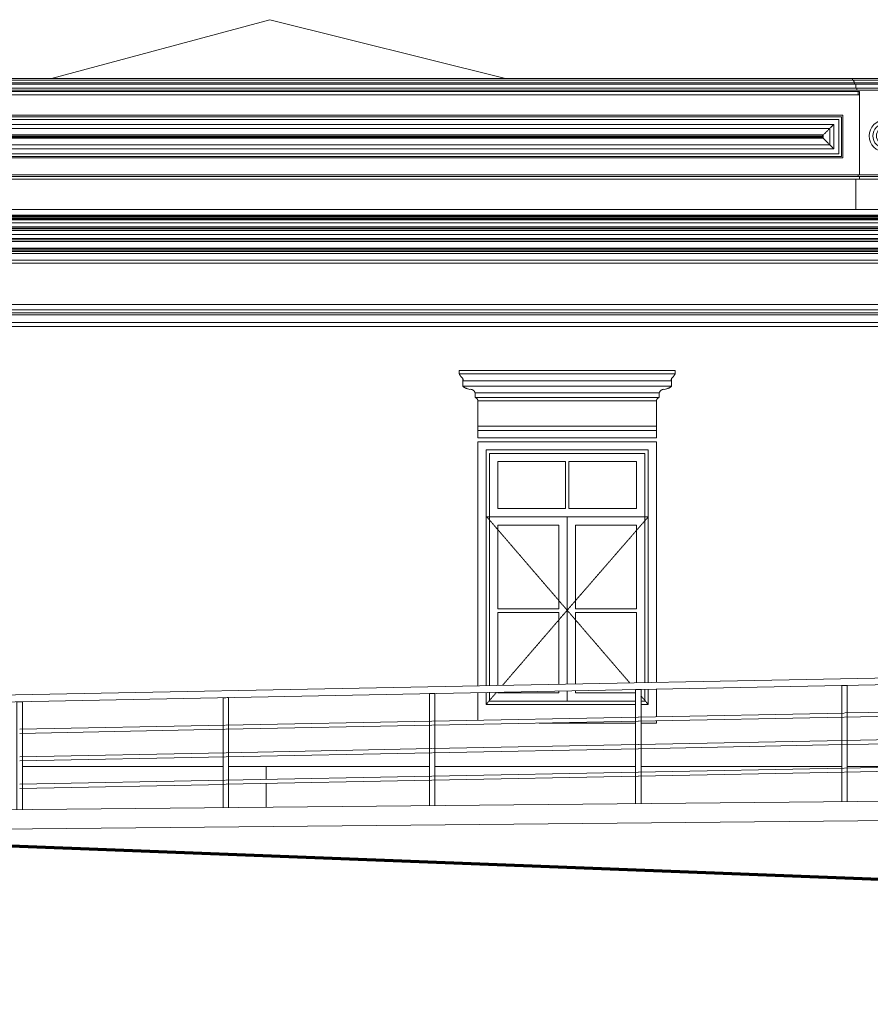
# Model space of a CAD drawing. Header units: millimetres. Extents: x -5998 to 62014, y -2232 to 8822.
# Tile 11 of 21: x 148 to 6336, y -450 to 6708. Entities that reach past the tile are written whole.
import ezdxf

# ---------------------------------------------------------------- set-up
doc = ezdxf.new("R2010")
doc.units = ezdxf.units.MM
doc.linetypes.add('_Tracejado pequeno', pattern=[2.25, 1.5, -0.75])
for name, color, linetype, lineweight in [('A-FLOR', 192, 'Continuous', 18), ('A-FLOR-HRAL', 11, 'Continuous', 18), ('A-GENM', 13, 'Continuous', 18), ('A-GLAZ', 151, 'Continuous', 18), ('A-GLAZ-HDLN', 1, '_Tracejado pequeno', 18), ('A-ROOF', 132, 'Continuous', 18), ('A-WALL', 113, 'Continuous', 18)]:
    doc.layers.add(name, color=color, linetype=linetype, lineweight=lineweight)

# ---------------------------------------------------------------- blocks, each defined once
blk = doc.blocks.new('Generic Models 18 - Generic Models 18-3077073-ELEVAÇÃO 3 - FACHADA DE IMPLANTAÇÃO')
at = {"layer": 'A-GENM'}
for p, q in [((-2693.7, 6013.1), (6136.3, 6013.1)), ((-2693.7, 5703.1), (-2693.7, 6013.1)), ((6136.3, 6013.1), (6136.3, 5703.1)), ((6126.1, 6002.9), (-2683.5, 6002.9)), ((-2683.5, 6002.9), (-2683.5, 5713.3)), ((6106.1, 5982.9), (-2663.5, 5982.9)), ((-2663.5, 5982.9), (-2663.5, 5733.3)), ((6070.4, 5947.2), (-2627.7, 5947.2)), ((-2627.7, 5947.2), (-2627.7, 5769.1)), ((6070.4, 5769.1), (6070.4, 5947.2)), ((6106.1, 5733.3), (6106.1, 5982.9)), ((6126.1, 5713.3), (6126.1, 6002.9)), ((-2598.1, 5917.6), (6040.8, 5917.6)), ((-2598.1, 5798.6), (-2598.1, 5917.6)), ((-2550.5, 5869.9), (5993.1, 5869.9)), ((-2550.5, 5846.3), (-2550.5, 5869.9)), ((5993.1, 5869.9), (5993.1, 5846.3)), ((6040.8, 5917.6), (6040.8, 5798.6)), ((6040.8, 5798.6), (-2598.1, 5798.6)), ((5993.1, 5846.3), (-2550.5, 5846.3)), ((-2543, 5862.4), (5985.6, 5862.4)), ((-2543, 5853.8), (-2543, 5862.4)), ((5985.6, 5853.8), (-2543, 5853.8)), ((5984.6, 5861.4), (-2542, 5861.4)), ((-2542, 5861.4), (-2542, 5854.8)), ((5984.6, 5861.4), (-2542, 5861.4)), ((-2542, 5861.4), (-2542, 5854.8)), ((-2542, 5854.8), (5984.6, 5854.8)), ((5984.6, 5854.8), (-2542, 5854.8)), ((5984.6, 5854.8), (5984.6, 5861.4)), ((5984.6, 5854.8), (5984.6, 5861.4)), ((5985.6, 5862.4), (5985.6, 5853.8)), ((6106.1, 5733.3), (-2663.5, 5733.3)), ((-2627.7, 5769.1), (6070.4, 5769.1)), ((-2693.7, 5703.1), (6136.3, 5703.1)), ((6126.1, 5713.3), (-2683.5, 5713.3))]:
    blk.add_line(p, q, dxfattribs=at)
for points, knots in [([(-2627.7, 5947.2), (-2625.6, 5945.1), (-2622.3, 5941.8), (-2617.4, 5936.9), (-2613.6, 5933.1), (-2609.7, 5929.2), (-2604.5, 5923.9), (-2600.7, 5920), (-2598.1, 5917.6)], [0, 0, 0, 0, 0.25, 0.375, 0.5, 0.625, 0.75, 1, 1, 1, 1]), ([(6070.4, 5947.2), (6068.4, 5945.1), (6065, 5941.8), (6060.1, 5936.9), (6056.3, 5933.1), (6052.4, 5929.2), (6047.1, 5923.9), (6043.3, 5920.1), (6040.8, 5917.6)], [0, 0, 0, 0, 0.25, 0.375, 0.5, 0.625, 0.75, 1, 1, 1, 1]), ([(-2550.5, 5869.9), (-2549.5, 5868.9), (-2547.6, 5867), (-2545.7, 5865.1), (-2544.4, 5863.8), (-2543.5, 5863), (-2543.1, 5862.5), (-2542.9, 5862.3)], [0, 0, 0, 0, 0.1666667, 0.3333333, 0.4166667, 0.5, 0.6167262, 0.6167262, 0.6167262, 0.6167262]), ([(5993.1, 5869.9), (5992.1, 5868.9), (5990.3, 5867), (5988.3, 5865.1), (5987.1, 5863.8), (5986.2, 5863), (5985.8, 5862.5), (5985.6, 5862.3)], [0, 0, 0, 0, 0.1666667, 0.3333333, 0.4166667, 0.5, 0.6167262, 0.6167262, 0.6167262, 0.6167262]), ([(-2627.7, 5769.1), (-2625.7, 5771.1), (-2622.3, 5774.4), (-2617.4, 5779.3), (-2613.6, 5783.1), (-2609.7, 5787), (-2604.5, 5792.3), (-2600.6, 5796.1), (-2598.1, 5798.6)], [0, 0, 0, 0, 0.25, 0.375, 0.5, 0.625, 0.75, 1, 1, 1, 1]), ([(-2550.5, 5846.3), (-2549.5, 5847.3), (-2547.6, 5849.2), (-2545.7, 5851.1), (-2544.4, 5852.4), (-2543.5, 5853.2), (-2543.1, 5853.7), (-2542.9, 5853.9)], [0, 0, 0, 0, 0.1666667, 0.3333333, 0.4166667, 0.5, 0.6167262, 0.6167262, 0.6167262, 0.6167262]), ([(5985.6, 5853.9), (5985.8, 5853.7), (5986.2, 5853.2), (5987.1, 5852.4), (5988.3, 5851.1), (5990.3, 5849.2), (5992.1, 5847.3), (5993.1, 5846.3)], [-0.6167262, -0.6167262, -0.6167262, -0.6167262, -0.5, -0.4166667, -0.3333333, -0.1666667, 0, 0, 0, 0]), ([(6040.8, 5798.6), (6043.3, 5796.2), (6047.1, 5792.3), (6052.4, 5787.1), (6056.3, 5783.1), (6060.1, 5779.3), (6065, 5774.4), (6068.3, 5771.1), (6070.4, 5769.1)], [-1, -1, -1, -1, -0.75, -0.625, -0.5, -0.375, -0.25, 0, 0, 0, 0])]:
    blk.add_open_spline(points, degree=3, knots=knots, dxfattribs=at)
for points in [[(-2598.1, 5917.6), (-2593, 5912.5), (-2582.7, 5902), (-2566.3, 5885.8), (-2555.8, 5875.1), (-2550.5, 5869.9)], [(6040.8, 5917.6), (6035.8, 5912.5), (6025.3, 5902.1), (6009, 5885.8), (5998.3, 5875.2), (5993.1, 5869.9)], [(-2598.1, 5798.6), (-2593.1, 5803.7), (-2582.6, 5814.1), (-2566.4, 5830.4), (-2555.7, 5841), (-2550.5, 5846.3)], [(5993.1, 5846.3), (5998.4, 5841.1), (6009, 5830.4), (6025.3, 5814.2), (6035.7, 5803.7), (6040.8, 5798.6)]]:
    blk.add_open_spline(points, degree=3, dxfattribs=at)
blk = doc.blocks.new('Generic Models 19 - Generic Models 19-3087287-ELEVAÇÃO 3 - FACHADA DE IMPLANTAÇÃO')
at = {"layer": 'A-GENM'}
for p, q in [((-3413.8, 6279.4), (-3393.8, 6279.4)), ((-3413.8, 6279.4), (-3413.8, 6269.4)), ((-3393.8, 6269.4), (-3413.8, 6269.4)), ((-3383.8, 6249.4), (-3403.8, 6249.4)), ((-3398.8, 6249.4), (-3398.8, 6239.4)), ((-3378.8, 6239.4), (-3398.8, 6239.4)), ((-3393.8, 6279.4), (-3235.6, 6279.4)), ((-3393.8, 6269.4), (-3393.8, 6279.4)), ((-3235.6, 6269.4), (-3393.8, 6269.4)), ((-3388.8, 6239.4), (-3388.8, 6210)), ((-3225.6, 6249.4), (-3383.8, 6249.4)), ((-3378.8, 6239.4), (-3378.8, 6249.4)), ((-3220.6, 6239.4), (-3378.8, 6239.4)), ((-3368.8, 6210), (-3368.8, 6239.4)), ((-3235.6, 6279.4), (-2764.1, 6279.4)), ((-3235.6, 6269.4), (-3235.6, 6279.4)), ((-2764.1, 6269.4), (-3235.6, 6269.4)), ((-2774.1, 6249.4), (-3225.6, 6249.4)), ((-3220.6, 6239.4), (-3220.6, 6249.4)), ((-2779.1, 6239.4), (-3220.6, 6239.4)), ((-3210.6, 6210), (-3210.6, 6239.4)), ((-2789.1, 6210), (-2789.1, 6239.4)), ((-2779.1, 6239.4), (-2779.1, 6249.4)), ((6222, 6239.4), (-2779.1, 6239.4)), ((6217, 6249.4), (-2774.1, 6249.4)), ((-2764.1, 6279.4), (6207, 6279.4)), ((-2764.1, 6269.4), (-2764.1, 6279.4)), ((6207, 6269.4), (-2764.1, 6269.4)), ((6207, 6279.4), (6678.6, 6279.4)), ((6207, 6269.4), (6207, 6279.4)), ((6678.6, 6269.4), (6207, 6269.4)), ((6668.6, 6249.4), (6217, 6249.4)), ((6222, 6239.4), (6222, 6249.4)), ((6663.6, 6239.4), (6222, 6239.4)), ((6232, 6210), (6232, 6239.4)), ((6653.6, 6210), (6653.6, 6239.4)), ((6663.6, 6239.4), (6663.6, 6249.4)), ((6785.9, 6239.4), (6663.6, 6239.4)), ((6785.9, 6249.4), (6668.6, 6249.4)), ((6678.6, 6279.4), (6785.9, 6279.4)), ((6678.6, 6269.4), (6678.6, 6279.4)), ((6785.9, 6269.4), (6678.6, 6269.4)), ((6785.9, 6279.4), (6785.9, 6269.4)), ((6785.9, 6269.4), (6785.9, 6249.4)), ((6785.9, 6249.4), (6785.9, 6239.4)), ((6785.9, 6239.4), (6785.9, 6210)), ((-3368.8, 6210), (-3388.8, 6210)), ((-3383.8, 6210), (-3383.8, 6196.5)), ((-3363.8, 6196.5), (-3383.8, 6196.5)), ((-3378.8, 6196.5), (-3378.8, 6186.9)), ((-3358.8, 6186.9), (-3378.8, 6186.9)), ((-3373.8, 6186.9), (-3373.8, 6160.6)), ((-3353.8, 6160.6), (-3373.8, 6160.6)), ((-3210.6, 6210), (-3368.8, 6210)), ((-3363.8, 6196.5), (-3363.8, 6210)), ((-3205.6, 6196.5), (-3363.8, 6196.5)), ((-3363.8, 5579.1), (-3363.8, 6160.6)), ((-3358.8, 6186.9), (-3358.8, 6196.5)), ((-3200.6, 6186.9), (-3358.8, 6186.9)), ((-3353.8, 6160.6), (-3353.8, 6186.9)), ((-3195.6, 6160.6), (-3353.8, 6160.6)), ((-2789.1, 6210), (-3210.6, 6210)), ((-3205.6, 6196.5), (-3205.6, 6210)), ((-2794.1, 6196.5), (-3205.6, 6196.5)), ((-3200.6, 6186.9), (-3200.6, 6196.5)), ((-2799.1, 6186.9), (-3200.6, 6186.9)), ((-3195.6, 6160.6), (-3195.6, 6186.9)), ((-2804.1, 6160.6), (-3195.6, 6160.6)), ((-3185.6, 6160.6), (-3185.6, 5579.1)), ((-2814.1, 5579.1), (-2814.1, 6160.6)), ((-2804.1, 6160.6), (-2804.1, 6186.9)), ((6247, 6160.6), (-2804.1, 6160.6)), ((-2799.1, 6186.9), (-2799.1, 6196.5)), ((6242, 6186.9), (-2799.1, 6186.9)), ((-2794.1, 6196.5), (-2794.1, 6210)), ((6237, 6196.5), (-2794.1, 6196.5)), ((6232, 6210), (-2789.1, 6210)), ((6653.6, 6210), (6232, 6210)), ((6237, 6196.5), (6237, 6210)), ((6648.6, 6196.5), (6237, 6196.5)), ((6257, 6186.9), (6242, 6186.9)), ((6247, 6160.6), (6247, 6186.9)), ((6257, 6160.6), (6247, 6160.6)), ((6257, 6186.9), (6257, 5579.1)), ((6628.6, 5579.1), (6628.6, 6186.9)), ((6643.6, 6186.9), (6628.6, 6186.9)), ((6638.6, 6160.6), (6628.6, 6160.6)), ((6638.6, 6160.6), (6638.6, 6186.9)), ((6785.9, 6160.6), (6638.6, 6160.6)), ((6643.6, 6186.9), (6643.6, 6196.5)), ((6785.9, 6186.9), (6643.6, 6186.9)), ((6648.6, 6196.5), (6648.6, 6210)), ((6785.9, 6196.5), (6648.6, 6196.5)), ((6785.9, 6210), (6653.6, 6210)), ((6785.9, 6210), (6785.9, 6196.5)), ((6785.9, 6196.5), (6785.9, 6186.9)), ((6785.9, 6186.9), (6785.9, 6160.6)), ((-3388.8, 5329.1), (-3388.8, 5549.1)), ((-3368.8, 5549.1), (-3388.8, 5549.1)), ((-3373.8, 5569.1), (-3373.8, 5579.1)), ((-3353.8, 5579.1), (-3373.8, 5579.1)), ((-3373.8, 5569.1), (-3353.8, 5569.1)), ((-3368.8, 5329.1), (-3368.8, 5549.1)), ((-3210.6, 5549.1), (-3368.8, 5549.1)), ((-3363.8, 5549.1), (-3363.8, 5569.1)), ((-3353.8, 5569.1), (-3353.8, 5579.1)), ((-3195.6, 5579.1), (-3353.8, 5579.1)), ((-3353.8, 5569.1), (-3195.6, 5569.1)), ((-3210.6, 5329.1), (-3210.6, 5549.1)), ((-2789.1, 5549.1), (-3210.6, 5549.1)), ((-3195.6, 5569.1), (-3195.6, 5579.1)), ((-2804.1, 5579.1), (-3195.6, 5579.1)), ((-3195.6, 5569.1), (-2804.1, 5569.1)), ((-3185.6, 5569.1), (-3185.6, 5549.1)), ((-2814.1, 5549.1), (-2814.1, 5569.1)), ((-2804.1, 5569.1), (-2804.1, 5579.1)), ((6247, 5579.1), (-2804.1, 5579.1)), ((-2804.1, 5569.1), (6247, 5569.1)), ((-2789.1, 5329.1), (-2789.1, 5549.1)), ((6232, 5549.1), (-2789.1, 5549.1)), ((6232, 5329.1), (6232, 5549.1)), ((6653.6, 5549.1), (6232, 5549.1)), ((6247, 5569.1), (6247, 5579.1)), ((6638.6, 5579.1), (6247, 5579.1)), ((6247, 5569.1), (6638.6, 5569.1)), ((6257, 5569.1), (6257, 5549.1)), ((6628.6, 5549.1), (6628.6, 5569.1)), ((6638.6, 5569.1), (6638.6, 5579.1)), ((6786, 5579.1), (6638.6, 5579.1)), ((6638.6, 5569.1), (6786, 5569.1)), ((6653.6, 5329.1), (6653.6, 5549.1)), ((6786, 5549.1), (6653.6, 5549.1)), ((6786, 5579.1), (6786, 5569.1)), ((6786, 5549.1), (6786, 5329.1)), ((-3388.8, 5329.1), (-3368.8, 5329.1)), ((-3368.8, 5329.1), (-3210.6, 5329.1)), ((-3363.8, 5328.7), (-3363.8, 5329.1)), ((-3210.6, 5329.1), (-2789.1, 5329.1)), ((-3185.6, 5329.1), (-3185.6, 5328.7)), ((-2814.1, 5328.7), (-2814.1, 5329.1)), ((-2789.1, 5329.1), (6232, 5329.1)), ((6232, 5329.1), (6653.6, 5329.1)), ((6257, 5329.1), (6257, 5328.7)), ((6628.6, 5328.7), (6628.6, 5329.1)), ((6653.6, 5329.1), (6786, 5329.1))]:
    blk.add_line(p, q, dxfattribs=at)
for centre, radius, start, end in [((-2999.8, 5863.5), 115.2, 90, 270), ((-2999.8, 5863.5), 88.6, 90, 270), ((-2999.8, 5863.5), 115.2, 270, 90), ((-2999.8, 5863.5), 88.6, 270, 90), ((6442.8, 5863.5), 115.2, 90, 270), ((6442.8, 5863.5), 88.6, 90, 270), ((6442.8, 5863.5), 115.2, 270, 90), ((6442.8, 5863.5), 88.6, 270, 90), ((-2999.8, 5863.5), 62.1, 90, 270), ((-2999.8, 5863.5), 35.6, 90, 270), ((-2999.8, 5863.5), 62.1, 270, 90), ((-2999.8, 5863.5), 35.6, 270, 90), ((6442.8, 5863.5), 62.1, 90, 270), ((6442.8, 5863.5), 35.6, 90, 270), ((6442.8, 5863.5), 62.1, 270, 90), ((6442.8, 5863.5), 35.6, 270, 90)]:
    blk.add_arc(centre, radius, start, end, dxfattribs=at)
for points, knots in [([(-3412, 6269.4), (-3410.8, 6268.8), (-3408.6, 6267.3), (-3406.4, 6264.9), (-3404.9, 6262.7), (-3403.8, 6260.3), (-3402.5, 6255.9), (-3402.9, 6251.8), (-3403.8, 6249.4)], [-1, -1, -1, -1, -0.833333, -0.666667, -0.583333, -0.5, -0.333333, 0, 0, 0, 0]), ([(-3383.8, 6249.4), (-3382.9, 6251.8), (-3382.5, 6255.9), (-3383.8, 6260.3), (-3384.9, 6262.7), (-3386.4, 6264.9), (-3388.6, 6267.3), (-3390.8, 6268.8), (-3392, 6269.4)], [0, 0, 0, 0, 0.333333, 0.5, 0.583333, 0.666667, 0.833333, 1, 1, 1, 1]), ([(-3225.6, 6249.4), (-3224.8, 6251.8), (-3224.4, 6255.9), (-3225.7, 6260.3), (-3226.8, 6262.7), (-3228.2, 6264.9), (-3230.5, 6267.3), (-3232.7, 6268.8), (-3233.9, 6269.4)], [0, 0, 0, 0, 0.333333, 0.5, 0.583333, 0.666667, 0.833333, 1, 1, 1, 1]), ([(-2774.1, 6249.4), (-2774.9, 6251.8), (-2775.3, 6255.9), (-2774, 6260.3), (-2772.9, 6262.7), (-2771.5, 6264.9), (-2769.2, 6267.3), (-2767, 6268.8), (-2765.8, 6269.4)], [0, 0, 0, 0, 0.333333, 0.5, 0.583333, 0.666667, 0.833333, 1, 1, 1, 1]), ([(6217, 6249.4), (6217.9, 6251.8), (6218.3, 6255.9), (6217, 6260.3), (6215.9, 6262.7), (6214.4, 6264.9), (6212.2, 6267.3), (6210, 6268.8), (6208.8, 6269.4)], [0, 0, 0, 0, 0.333333, 0.5, 0.583333, 0.666667, 0.833333, 1, 1, 1, 1]), ([(6668.6, 6249.4), (6667.8, 6251.8), (6667.4, 6255.9), (6668.7, 6260.3), (6669.8, 6262.7), (6671.2, 6264.9), (6673.5, 6267.3), (6675.7, 6268.8), (6676.9, 6269.4)], [0, 0, 0, 0, 0.333333, 0.5, 0.583333, 0.666667, 0.833333, 1, 1, 1, 1])]:
    blk.add_open_spline(points, degree=3, knots=knots, dxfattribs=at)
blk = doc.blocks.new('Window_CV - Window_CV - JN1 - 1 divisão-4329173-ELEVAÇÃO 3 - FACHADA DE IMPLANTAÇÃO')
at = {"layer": 'A-GLAZ'}
for p, q in [((4781.1, 3640), (3481.1, 3640)), ((3481.1, 3640), (3481.1, 1865.2)), ((3541.1, 1866.4), (3541.1, 3580)), ((3541.1, 3580), (4721.1, 3580)), ((4721.1, 3580), (4721.1, 1889.6)), ((4781.1, 1890.8), (4781.1, 3640)), ((3566.1, 3555), (3566.1, 1866.9)), ((3566.1, 3555), (4696.1, 3555)), ((4696.1, 1889.2), (4696.1, 3555)), ((3626.1, 3495), (3626.1, 3154)), ((4118.6, 3495), (3626.1, 3495)), ((4118.6, 3154), (4118.6, 3495)), ((4143.6, 3495), (4143.6, 3154)), ((4636.1, 3495), (4143.6, 3495)), ((4636.1, 3154), (4636.1, 3495)), ((4118.6, 3154), (3626.1, 3154)), ((4636.1, 3154), (4143.6, 3154)), ((3566.1, 3094), (4696.1, 3094)), ((4131.1, 3094), (3566.1, 3094)), ((4131.1, 3094), (4131.1, 1878)), ((4131.1, 1878), (4131.1, 3094)), ((4696.1, 3094), (4131.1, 3094)), ((3626.1, 2424.5), (3626.1, 3034)), ((3626.1, 3034), (4071.1, 3034)), ((4071.1, 3034), (4071.1, 2424.5)), ((4191.1, 2424.5), (4191.1, 3034)), ((4191.1, 3034), (4636.1, 3034)), ((4636.1, 3034), (4636.1, 2424.5)), ((4071.1, 2424.5), (3626.1, 2424.5)), ((3626.1, 2399.5), (3626.1, 1868.1)), ((3626.1, 2399.5), (4071.1, 2399.5)), ((4071.1, 1876.8), (4071.1, 2399.5)), ((4636.1, 2424.5), (4191.1, 2424.5)), ((4191.1, 2399.5), (4636.1, 2399.5)), ((4191.1, 2399.5), (4191.1, 1879.2)), ((4636.1, 1888), (4636.1, 2399.5)), ((3481.1, 1815.2), (3481.1, 1615.2)), ((3541.1, 1730), (3541.1, 1816.4)), ((3566.1, 1816.9), (3566.1, 1755)), ((3626.1, 1818.1), (3626.1, 1815)), ((3626.1, 1815), (4071.1, 1815)), ((4071.1, 1815), (4071.1, 1826.8)), ((4131.1, 1828), (4131.1, 1755)), ((4131.1, 1755), (4131.1, 1828)), ((4191.1, 1829.2), (4191.1, 1815)), ((4191.1, 1815), (4629, 1815)), ((4696.1, 1755), (4696.1, 1839.1)), ((4721.1, 1839.6), (4721.1, 1730)), ((4781.1, 1640.8), (4781.1, 1840.8)), ((4628.9, 1730), (3541.1, 1730)), ((3566.1, 1755), (4628.9, 1755)), ((4667.9, 1755), (4696.1, 1755)), ((4721.1, 1730), (4667.9, 1730)), ((3926.7, 1594), (4628.9, 1594)), ((4667.9, 1594), (4781.1, 1594)), ((4781.1, 1594), (4781.1, 1610.9))]:
    blk.add_line(p, q, dxfattribs=at)
at = {"layer": 'A-GLAZ-HDLN'}
for p, q in [((4721.1, 3094), (3546.3, 3094)), ((4131.1, 2415), (3546.3, 3094)), ((4721.1, 3094), (4131.1, 2415)), ((3660.6, 1868.8), (4131.1, 2415)), ((4131.1, 2415), (4585.9, 1887)), ((3541.1, 1730), (3616.8, 1817.9)), ((4628.3, 1837.8), (4628.9, 1837)), ((4667.9, 1791.7), (4721.1, 1730))]:
    blk.add_line(p, q, dxfattribs=at)
blk = doc.blocks.new('Railing - 4 cm-4350514-ELEVAÇÃO 3 - FACHADA DE IMPLANTAÇÃO')
at = {"layer": 'A-FLOR-HRAL'}
for p, q in [((6128.4, 1867.3), (6128.4, 1023.6)), ((6168.4, 1024), (6168.4, 1868.1)), ((6128.9, 1023.7), (6128.9, 1023.7))]:
    blk.add_line(p, q, dxfattribs=at)
at = {"layer": 'A-FLOR-HRAL', "flags": 128}
for points in [[(6148.4, 1867.7), (6139.8, 1867.6), (6132.8, 1867.4), (6128.9, 1867.4), (6128.4, 1867.3)], [(6168.4, 1868.1), (6167.9, 1868.1), (6164.1, 1868.1), (6157.1, 1867.9), (6148.4, 1867.7)]]:
    blk.add_lwpolyline(points, dxfattribs=at)
blk = doc.blocks.new('Railing - 4 cm-4350512-ELEVAÇÃO 3 - FACHADA DE IMPLANTAÇÃO')
at = {"layer": 'A-FLOR-HRAL'}
for p, q in [((4628.4, 1837.8), (4628.4, 1008.8)), ((4668.4, 1009.2), (4668.4, 1838.6)), ((4628.9, 1008.8), (4628.9, 1008.8))]:
    blk.add_line(p, q, dxfattribs=at)
at = {"layer": 'A-FLOR-HRAL', "flags": 128}
for points in [[(4648.4, 1838.2), (4639.8, 1838), (4632.8, 1837.9), (4628.9, 1837.8), (4628.4, 1837.8)], [(4668.4, 1838.6), (4667.9, 1838.6), (4664.1, 1838.5), (4657.1, 1838.4), (4648.4, 1838.2)]]:
    blk.add_lwpolyline(points, dxfattribs=at)
blk = doc.blocks.new('Railing - 4 cm-4350510-ELEVAÇÃO 3 - FACHADA DE IMPLANTAÇÃO')
at = {"layer": 'A-FLOR-HRAL'}
for p, q in [((3128.4, 1808.3), (3128.4, 994)), ((3168.4, 994.4), (3168.4, 1809.1)), ((3128.9, 994), (3128.9, 994))]:
    blk.add_line(p, q, dxfattribs=at)
at = {"layer": 'A-FLOR-HRAL', "flags": 128}
for points in [[(3148.4, 1808.7), (3139.8, 1808.5), (3132.8, 1808.4), (3128.9, 1808.3), (3128.4, 1808.3)], [(3168.4, 1809.1), (3167.9, 1809.1), (3164.1, 1809), (3157.1, 1808.9), (3148.4, 1808.7)]]:
    blk.add_lwpolyline(points, dxfattribs=at)
blk = doc.blocks.new('Railing - 4 cm-4350508-ELEVAÇÃO 3 - FACHADA DE IMPLANTAÇÃO')
at = {"layer": 'A-FLOR-HRAL'}
for p, q in [((1628.4, 1778.8), (1628.4, 979.2)), ((1668.4, 979.6), (1668.4, 1779.6)), ((1628.9, 979.2), (1628.9, 979.2))]:
    blk.add_line(p, q, dxfattribs=at)
at = {"layer": 'A-FLOR-HRAL', "flags": 128}
for points in [[(1648.4, 1779.2), (1639.8, 1779), (1632.8, 1778.9), (1628.9, 1778.8), (1628.4, 1778.8)], [(1668.4, 1779.6), (1667.9, 1779.5), (1664.1, 1779.5), (1657.1, 1779.3), (1648.4, 1779.2)]]:
    blk.add_lwpolyline(points, dxfattribs=at)
blk = doc.blocks.new('Railing - 4 cm-4350506-ELEVAÇÃO 3 - FACHADA DE IMPLANTAÇÃO')
at = {"layer": 'A-FLOR-HRAL'}
for p, q in [((128.4, 1749.2), (128.4, 964.4)), ((168.4, 964.8), (168.4, 1750)), ((128.9, 964.4), (128.9, 964.4))]:
    blk.add_line(p, q, dxfattribs=at)
at = {"layer": 'A-FLOR-HRAL', "flags": 128}
for points in [[(148.4, 1749.6), (139.8, 1749.5), (132.8, 1749.3), (128.9, 1749.2), (128.4, 1749.2)], [(168.4, 1750), (167.9, 1750), (164.1, 1749.9), (157.1, 1749.8), (148.4, 1749.6)]]:
    blk.add_lwpolyline(points, dxfattribs=at)
blk = doc.blocks.new('Railing - Railing-3945987-ELEVAÇÃO 3 - FACHADA DE IMPLANTAÇÃO')
at = {"layer": 'A-FLOR-HRAL'}
for p, q in [((6771.1, 1930), (-3428.9, 1729.2)), ((-3428.9, 1679.2), (6771.6, 1880)), ((6146.3, 1667.7), (4650.5, 1638.3)), ((6771.1, 1680), (6150.5, 1667.8)), ((6150.5, 1637.8), (6771.4, 1650)), ((1646.3, 1579.1), (150.5, 1549.7)), ((3146.3, 1608.6), (1650.5, 1579.2)), ((1650.5, 1549.2), (3146.3, 1578.6)), ((4646.3, 1638.2), (3150.5, 1608.7)), ((3150.5, 1578.7), (4646.3, 1608.2)), ((4650.5, 1608.3), (6146.3, 1637.7)), ((150.5, 1519.7), (1646.3, 1549.1)), ((4646.3, 1438.2), (3150.5, 1408.7)), ((6146.3, 1467.7), (4650.5, 1438.3)), ((4650.5, 1408.3), (6146.3, 1437.7)), ((6771.1, 1480), (6150.5, 1467.8)), ((6150.5, 1437.8), (6771.4, 1450)), ((1646.3, 1379.1), (150.5, 1349.7)), ((3146.3, 1408.6), (1650.5, 1379.2)), ((1650.5, 1349.2), (3146.3, 1378.6)), ((3150.5, 1378.7), (4646.3, 1408.2)), ((150.5, 1319.7), (1646.3, 1349.1)), ((4646.3, 1238.2), (3150.5, 1208.7)), ((6146.3, 1267.7), (4650.5, 1238.3)), ((4650.5, 1208.3), (6146.3, 1237.7)), ((6771.1, 1280), (6150.5, 1267.8)), ((6150.5, 1237.8), (6771.4, 1250)), ((1646.3, 1179.1), (150.5, 1149.7)), ((150.5, 1119.7), (1646.3, 1149.1)), ((3146.3, 1208.6), (1650.5, 1179.2)), ((1650.5, 1149.2), (3146.3, 1178.6)), ((3150.5, 1178.7), (4646.3, 1208.2))]:
    blk.add_line(p, q, dxfattribs=at)
for name in ['Railing - 4 cm-4350514-ELEVAÇÃO 3 - FACHADA DE IMPLANTAÇÃO', 'Railing - 4 cm-4350510-ELEVAÇÃO 3 - FACHADA DE IMPLANTAÇÃO', 'Railing - 4 cm-4350512-ELEVAÇÃO 3 - FACHADA DE IMPLANTAÇÃO', 'Railing - 4 cm-4350506-ELEVAÇÃO 3 - FACHADA DE IMPLANTAÇÃO', 'Railing - 4 cm-4350508-ELEVAÇÃO 3 - FACHADA DE IMPLANTAÇÃO']:
    blk.add_blockref(name, (0, 0))
blk = doc.blocks.new('ornamento esquadrias - ornamento esquadrias-V16-ELEVAÇÃO 3 - FACHADA DE IMPLANTAÇÃO')
at = {"layer": 'A-GENM'}
for p, q in [((-4.2, 4158), (-1573.6, 4158)), ((-1573.6, 4158), (-1573.6, 4133)), ((-4.2, 4133), (-4.2, 4158)), ((-4.2, 4133), (-1573.6, 4133)), ((-1573.6, 4133), (-4.2, 4133)), ((-1548.6, 4083), (-29.2, 4083)), ((-29.2, 4083), (-1548.6, 4083)), ((-1548.6, 4083), (-1548.6, 4043)), ((-29.2, 4043), (-29.2, 4083)), ((-29.2, 4043), (-1548.6, 4043)), ((-1548.6, 4043), (-29.2, 4043)), ((-1458.6, 3996.3), (-119.2, 3996.3)), ((-119.2, 3996.3), (-1458.6, 3996.3)), ((-1458.6, 3996.3), (-1458.6, 3961.3)), ((-119.2, 3961.3), (-1458.6, 3961.3)), ((-1458.6, 3961.3), (-119.2, 3961.3)), ((-138.9, 3938), (-1438.9, 3938)), ((-1438.9, 3938), (-1438.9, 3752.1)), ((-1438.9, 3938), (-138.9, 3938)), ((-138.9, 3752.1), (-138.9, 3938)), ((-119.2, 3961.3), (-119.2, 3996.3)), ((-138.9, 3752.1), (-1438.9, 3752.1)), ((-1438.9, 3752.1), (-138.9, 3752.1)), ((-1438.9, 3722.1), (-1438.9, 3752.1)), ((-138.9, 3752.1), (-138.9, 3722.1)), ((-1438.9, 3722.1), (-138.9, 3722.1)), ((-1438.9, 3669.1), (-1438.9, 3722.1)), ((-1438.9, 3722.1), (-138.9, 3722.1)), ((-138.9, 3669.1), (-1438.9, 3669.1)), ((-138.9, 3722.1), (-138.9, 3669.1))]:
    blk.add_line(p, q, dxfattribs=at)
for points, knots in [([(-1555, 4106.4), (-1556.5, 4108), (-1558.8, 4110.4), (-1561.6, 4113.7), (-1563.3, 4115.8), (-1564.5, 4117.5), (-1565.7, 4119.2), (-1566.8, 4120.9), (-1567.9, 4122.5), (-1568.9, 4124.1), (-1569.9, 4125.7), (-1570.8, 4127.4), (-1571.8, 4129.3), (-1572.6, 4130.8), (-1573.1, 4132), (-1573.5, 4132.7), (-1573.6, 4133), (-1573.6, 4133)], [0, 0, 0, 0, 0.142857, 0.214286, 0.285714, 0.321429, 0.357143, 0.428571, 0.464286, 0.5, 0.571429, 0.625, 0.678571, 0.785714, 0.839286, 0.892857, 1, 1, 1, 1]), ([(-1548.6, 4083), (-1548.6, 4083), (-1548.4, 4083.4), (-1547.6, 4084.9), (-1546.8, 4087.3), (-1546.3, 4090.7), (-1546.5, 4094.1), (-1547.1, 4096.6), (-1547.7, 4098.1), (-1548.3, 4099.5), (-1549.2, 4101), (-1550.2, 4102.3), (-1551.8, 4104.2), (-1553.5, 4105.6), (-1555, 4106.4)], [0, 0, 0, 0, 0.125, 0.25, 0.375, 0.5, 0.625, 0.6875, 0.71875, 0.75, 0.8125, 0.84375, 0.875, 1, 1, 1, 1]), ([(-22.8, 4106.4), (-23.5, 4106), (-25, 4105), (-26.8, 4103.3), (-28.1, 4101.7), (-29, 4100.3), (-29.8, 4098.8), (-30.6, 4097), (-31.3, 4094.1), (-31.6, 4089.3), (-30.4, 4085.4), (-29.4, 4083.4), (-29.2, 4083), (-29.2, 4083)], [0, 0, 0, 0, 0.0625, 0.125, 0.1875, 0.21875, 0.25, 0.3125, 0.375, 0.5, 0.75, 0.875, 1, 1, 1, 1]), ([(-4.2, 4133), (-4.2, 4133), (-4.4, 4132.6), (-5.1, 4131.1), (-5.8, 4129.7), (-6.7, 4128), (-7.8, 4125.9), (-8.9, 4124.1), (-9.9, 4122.5), (-11.2, 4120.5), (-12.6, 4118.5), (-14, 4116.6), (-14.9, 4115.3), (-16.2, 4113.7), (-17.7, 4111.8), (-19.9, 4109.4), (-21.6, 4107.6), (-22.8, 4106.4)], [0, 0, 0, 0, 0.142857, 0.214286, 0.285714, 0.357143, 0.428571, 0.5, 0.535714, 0.571429, 0.678571, 0.705357, 0.732143, 0.785714, 0.839286, 0.892857, 1, 1, 1, 1]), ([(-1548.6, 4043), (-1546.9, 4041.7), (-1543.4, 4039.1), (-1538.7, 4036.1), (-1534.6, 4033.7), (-1530.4, 4031.5), (-1526, 4029.4), (-1521.5, 4027.5), (-1516.9, 4025.7), (-1508.6, 4023.1), (-1501.3, 4021.5), (-1496.3, 4020.8)], [-1, -1, -1, -1, -0.875, -0.75, -0.6875, -0.625, -0.5, -0.4375, -0.375, -0.25, 0, 0, 0, 0]), ([(-1496.3, 4020.8), (-1493.6, 4021), (-1489.5, 4020.8), (-1484.3, 4019.7), (-1481.1, 4018.7), (-1478.6, 4017.7), (-1476.8, 4016.8), (-1475, 4015.9), (-1473.3, 4014.9), (-1471.7, 4013.7), (-1470.1, 4012.5), (-1468.6, 4011.2), (-1467.2, 4009.8), (-1465.8, 4008.4), (-1464.1, 4006.3), (-1461.3, 4002.5), (-1459.5, 3998.9), (-1458.6, 3996.3)], [-1, -1, -1, -1, -0.833333, -0.75, -0.666667, -0.625, -0.583333, -0.541667, -0.5, -0.458333, -0.416667, -0.375, -0.333333, -0.291667, -0.25, -0.166667, 0, 0, 0, 0]), ([(-119.2, 3996.3), (-118.3, 3998.9), (-116.4, 4002.5), (-113.3, 4006.9), (-111.1, 4009.4), (-109.2, 4011.2), (-107.7, 4012.5), (-106.1, 4013.7), (-104.4, 4014.9), (-102.7, 4015.9), (-101, 4016.9), (-99.2, 4017.7), (-97.3, 4018.5), (-95.4, 4019.1), (-92.9, 4019.9), (-88.2, 4020.8), (-84.2, 4021), (-81.5, 4020.8)], [-1, -1, -1, -1, -0.833333, -0.75, -0.666667, -0.625, -0.583333, -0.541667, -0.5, -0.458333, -0.416667, -0.375, -0.333333, -0.291667, -0.25, -0.166667, 0, 0, 0, 0]), ([(-81.5, 4020.8), (-76.5, 4021.5), (-69.2, 4023.1), (-60.9, 4025.7), (-56.3, 4027.5), (-52.9, 4028.9), (-49.6, 4030.4), (-46.3, 4032), (-43.2, 4033.7), (-39.1, 4036.1), (-34.4, 4039.1), (-30.9, 4041.7), (-29.2, 4043)], [-1, -1, -1, -1, -0.75, -0.625, -0.5625, -0.5, -0.4375, -0.375, -0.3125, -0.25, -0.125, 0, 0, 0, 0]), ([(-1458.6, 3961.3), (-1457.7, 3961.1), (-1456.3, 3960.7), (-1454.6, 3960.1), (-1453.4, 3959.5), (-1452.2, 3958.9), (-1451, 3958.3), (-1449.9, 3957.6), (-1449, 3956.9), (-1448.3, 3956.4), (-1447.6, 3955.8), (-1446.8, 3955.1), (-1445.9, 3954.1), (-1445, 3953.1), (-1444.1, 3952.1), (-1443.3, 3951), (-1442.6, 3949.9), (-1441.9, 3948.7), (-1441.3, 3947.5), (-1440.5, 3945.8), (-1439.5, 3942.7), (-1439, 3939.9), (-1438.9, 3938)], [-1, -1, -1, -1, -0.916667, -0.875, -0.833333, -0.791667, -0.75, -0.708333, -0.666667, -0.645833, -0.625, -0.583333, -0.541667, -0.5, -0.458333, -0.416667, -0.375, -0.333333, -0.291667, -0.25, -0.166667, 0, 0, 0, 0]), ([(-138.9, 3938), (-138.8, 3939.9), (-138.3, 3942.7), (-137.1, 3946.2), (-136.1, 3948.3), (-135.2, 3949.9), (-134.4, 3951), (-133.7, 3952.1), (-132.8, 3953.1), (-131.9, 3954.1), (-131, 3955.1), (-130, 3955.9), (-129, 3956.8), (-127.9, 3957.6), (-126.8, 3958.3), (-125.6, 3958.9), (-124.4, 3959.5), (-123.2, 3960.1), (-121.4, 3960.7), (-120.1, 3961.1), (-119.2, 3961.3)], [-1, -1, -1, -1, -0.833333, -0.75, -0.666667, -0.625, -0.583333, -0.541667, -0.5, -0.458333, -0.416667, -0.375, -0.333333, -0.291667, -0.25, -0.208333, -0.166667, -0.125, -0.083333, 0, 0, 0, 0])]:
    blk.add_open_spline(points, degree=3, knots=knots, dxfattribs=at)
blk = doc.blocks.new('ORNAMENTO SUPERIOR - ORNAMENTO SUPERIOR-4323885-ELEVAÇÃO 3 - FACHADA DE IMPLANTAÇÃO')
at = {"layer": 'A-GENM'}
for p, q in [((-3632.7, 5328.7), (7054.9, 5328.7)), ((7054.9, 5287.4), (-3632.7, 5287.4)), ((7044.9, 5282.4), (-3622.7, 5282.4)), ((7039.9, 5277.4), (-3617.7, 5277.4)), ((7034.9, 5267.4), (-3612.7, 5267.4)), ((7019.9, 5262.4), (-3597.7, 5262.4)), ((7014.9, 5257.4), (-3592.7, 5257.4)), ((7009.9, 5252.4), (-3587.7, 5252.4)), ((7004.9, 5232.4), (-3582.7, 5232.4)), ((6994.9, 5202.4), (-3572.7, 5202.4)), ((-3566.4, 5176.7), (6988.6, 5176.7)), ((6984.9, 5192.4), (-3562.7, 5192.4)), ((-3552.7, 5187.4), (6974.9, 5187.4)), ((6968.8, 5116.7), (-3546.6, 5116.7)), ((-3545.9, 5147.5), (6968.2, 5147.5)), ((6958.8, 5106.7), (-3536.6, 5106.7)), ((6948.8, 5096.7), (-3526.6, 5096.7)), ((6938.8, 5046.7), (-3516.6, 5046.7)), ((-3456.6, 5041.7), (6878.8, 5041.7)), ((-3452.5, 5031.7), (6874.7, 5031.7)), ((6828.8, 5023.7), (-3406.6, 5023.7)), ((6820.8, 5008.7), (-3398.6, 5008.7)), ((6790.8, 4958.7), (-3368.6, 4958.7)), ((6780.8, 4938.7), (-2814.1, 4938.7))]:
    blk.add_line(p, q, dxfattribs=at)
blk = doc.blocks.new('Embasamento - Embasamento-4325691-ELEVAÇÃO 3 - FACHADA DE IMPLANTAÇÃO')
at = {"layer": 'A-GENM'}
for p, q in [((1628.9, 1280), (167.9, 1280)), ((1941.1, 1280), (1667.9, 1280)), ((1941.1, 1280), (1941.1, 1184.9)), ((1941.1, 1154.9), (1941.1, 982.3))]:
    blk.add_line(p, q, dxfattribs=at)
blk = doc.blocks.new('eMBASAMENTO 2 - eMBASAMENTO 2-4325788-ELEVAÇÃO 3 - FACHADA DE IMPLANTAÇÃO')
at = {"layer": 'A-GENM'}
for p, q in [((1941.1, 1184.9), (1941.1, 1280)), ((3128.9, 1280), (1941.1, 1280)), ((4628.9, 1280), (3167.9, 1280)), ((6128.9, 1280), (4667.9, 1280)), ((6771.1, 1280), (6167.9, 1280)), ((6771.1, 1250), (6771.1, 1030)), ((1941.1, 982.3), (1941.1, 1154.9))]:
    blk.add_line(p, q, dxfattribs=at)
blk = doc.blocks.new('ORNAMENTO 2 - ORNAMENTO 2-4325827-ELEVAÇÃO 3 - FACHADA DE IMPLANTAÇÃO')
at = {"layer": 'A-GENM'}
for p, q in [((-3449, 4638.7), (2031.1, 4638.7)), ((-3449, 4598), (-3449, 4638.7)), ((2031.1, 4598), (-3449, 4598)), ((-3419, 4578), (-3419, 4598)), ((2031.1, 4578), (-3419, 4578)), ((-3370, 4561.3), (-3389.8, 4578)), ((-3370, 4507.7), (-3370, 4561.3)), ((-3185.6, 4561.3), (-3370, 4561.3)), ((2031.1, 4561.3), (-2814.1, 4561.3)), ((-3185.6, 4507.7), (-3370, 4507.7)), ((-3359.6, 4477.7), (-3359.6, 4507.7)), ((-3185.6, 4477.7), (-3359.6, 4477.7)), ((2031.1, 4507.7), (-2814.1, 4507.7)), ((2031.1, 4477.7), (-2814.1, 4477.7))]:
    blk.add_line(p, q, dxfattribs=at)
blk = doc.blocks.new('ORNAMENTO 3 - ORNAMENTO 3-4325854-ELEVAÇÃO 3 - FACHADA DE IMPLANTAÇÃO')
at = {"layer": 'A-GENM'}
for p, q in [((6745.8, 4638.7), (2031.1, 4638.7)), ((2031.1, 4598), (6745.8, 4598)), ((2031.1, 4578), (6745.8, 4578)), ((2031.1, 4561.3), (6745.8, 4561.3)), ((2031.1, 4507.7), (6745.8, 4507.7)), ((2031.1, 4477.7), (6745.8, 4477.7))]:
    blk.add_line(p, q, dxfattribs=at)

msp = doc.modelspace()

# ---------------------------------------------------------------- linework, layer by layer
at = {"layer": 'A-FLOR'}
for p, q in [((-3348.9, 930), (6771.1, 1030)), ((6771.1, 890), (-2518.7, 798.2))]:
    msp.add_line(p, q, dxfattribs=at)
at = {"layer": 'A-FLOR', "lineweight": 70}
msp.add_line((30065.8, -450), (-3348.9, 830), dxfattribs=at)
at = {"layer": 'A-ROOF'}
for p, q in [((380.3, 6279.4), (1968, 6708.1)), ((1968, 6708.1), (3682.7, 6279.4))]:
    msp.add_line(p, q, dxfattribs=at)
at = {"layer": 'A-WALL'}
msp.add_line((6771.1, 890), (-2518.7, 798.2), dxfattribs=at)

# ---------------------------------------------------------------- block references
at = {"layer": 'A-FLOR-HRAL'}
msp.add_blockref('Railing - Railing-3945987-ELEVAÇÃO 3 - FACHADA DE IMPLANTAÇÃO', (0, 0), dxfattribs=at)
at = {"layer": 'A-GENM'}
for name, p in [('Generic Models 19 - Generic Models 19-3087287-ELEVAÇÃO 3 - FACHADA DE IMPLANTAÇÃO', (0, 0)), ('Generic Models 18 - Generic Models 18-3077073-ELEVAÇÃO 3 - FACHADA DE IMPLANTAÇÃO', (0, 0)), ('ORNAMENTO SUPERIOR - ORNAMENTO SUPERIOR-4323885-ELEVAÇÃO 3 - FACHADA DE IMPLANTAÇÃO', (0, 0)), ('ORNAMENTO 2 - ORNAMENTO 2-4325827-ELEVAÇÃO 3 - FACHADA DE IMPLANTAÇÃO', (0, 0)), ('ORNAMENTO 3 - ORNAMENTO 3-4325854-ELEVAÇÃO 3 - FACHADA DE IMPLANTAÇÃO', (0, 0)), ('ornamento esquadrias - ornamento esquadrias-V16-ELEVAÇÃO 3 - FACHADA DE IMPLANTAÇÃO', (4920, 0)), ('Embasamento - Embasamento-4325691-ELEVAÇÃO 3 - FACHADA DE IMPLANTAÇÃO', (0, 0)), ('eMBASAMENTO 2 - eMBASAMENTO 2-4325788-ELEVAÇÃO 3 - FACHADA DE IMPLANTAÇÃO', (0, 0))]:
    msp.add_blockref(name, p, dxfattribs=at)
at = {"layer": 'A-GLAZ'}
msp.add_blockref('Window_CV - Window_CV - JN1 - 1 divisão-4329173-ELEVAÇÃO 3 - FACHADA DE IMPLANTAÇÃO', (0, 0), dxfattribs=at)

doc.saveas('drawing.dxf')
